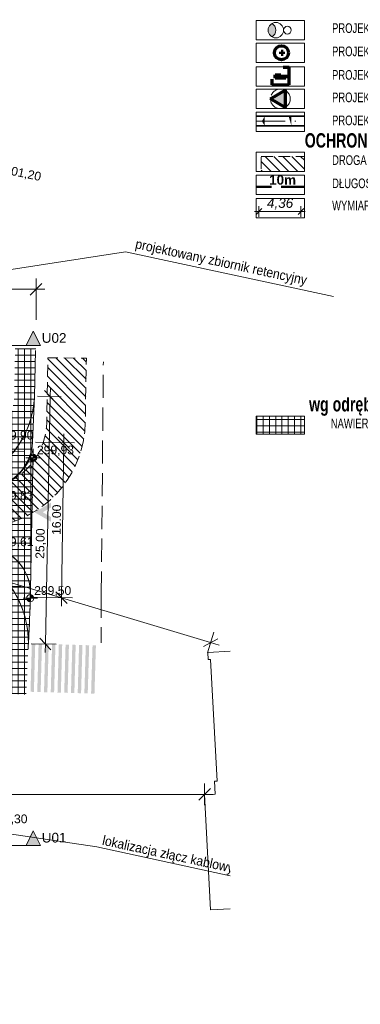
# Model space of a CAD drawing. Extents: x 3 to 280, y 3 to 294.
# Tile 10 of 15: x 132 to 167, y 120 to 222. Entities that reach past the tile are written whole.
import ezdxf
from ezdxf.xclip import XClip

# ---------------------------------------------------------------- set-up
doc = ezdxf.new("R2010")
doc.units = 0
doc.header["$MEASUREMENT"] = 0
doc.header["$XCLIPFRAME"] = 0
for name, pattern in [('Krawędzie ukryte', [1.7, 1.2, -0.5]), ('Kropki i Kreski', [3.6, 1.8, -0.9, 0, -0.9]), ('Kropki i Kreski 2', [2.5, 1.5, -0.5, 0, -0.5]), ('Przerywana', [2.4, 1.2, -1.2]), ('Przerywana gęsta', [0.9, 0.6, -0.3])]:
    doc.linetypes.add(name, pattern=pattern)
for name, color, linetype in [('FORMA - Arch 01 - 820-G Rysunki Obrazki', 7, 'Continuous'), ('FORMA - Arch 01 - PZT-3 Ukształtowanie terenu', 7, 'Continuous'), ('FORMA - Arch 01 - PZT-3 Zagospodarowanie', 7, 'Continuous'), ('FORMA - Arch 01 - PZT-4 Zieleń', 7, 'Continuous'), ('FORMA - Arch 01 - PZT-5 Ochrona PPOŻ', 7, 'Continuous'), ('FORMA - Arch 01 - PZT-5 Opisy ogólne', 7, 'Continuous'), ('FORMA - Arch 01 - PZT-6 Uzbrojenie - Oświeltlenia', 7, 'Continuous')]:
    doc.layers.add(name, color=color, linetype=linetype)
doc.styles.add('STYL_AUTOMATYCZNY_12', font='arial.ttf')
doc.styles.add('STYL_AUTOMATYCZNY_15', font='arial.ttf', dxfattribs={"width": 0.9})
doc.styles.add('STYL_AUTOMATYCZNY_2', font='arial.ttf')
doc.styles.add('STYL_AUTOMATYCZNY_4', font='arial.ttf', dxfattribs={"width": 0.7})
doc.styles.add('STYL_AUTOMATYCZNY_6', font='arial.ttf')
doc.styles.add('STYL_AUTOMATYCZNY_7', font='arial.ttf', dxfattribs={"width": 0.7})
doc.styles.add('STYL_AUTOMATYCZNY_8', font='arial.ttf')
picture_1 = doc.add_image_def('image1.tif', size_in_pixel=(6031, 4529))
pattern_1 = [(0, (290898.1134, 247147.3114), (0, 0.6499999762), []), (90, (290898.1134, 247147.3114), (-0.6499999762, 0), [])]

# ---------------------------------------------------------------- blocks, each defined once
blk = doc.blocks.new('Rysunek_1_4', base_point=(290898.11, 247147.31))
at = {"color": 7, "lineweight": 13}
image = blk.add_image(picture_1, insert=(10.71, 323.42), size_in_units=(255.31, 191.72), rotation=-102.1296, dxfattribs=at)
image.set_boundary_path([(-0.5, -0.5), (6030.5, 4528.5)])
blk = doc.blocks.new('Rysunek_2_2', base_point=(291192, 247298.7))
at = {"linetype": 'Continuous', "lineweight": 0, "true_color": 0x000000}
blk.add_hatch(color=18, dxfattribs=at).paths.add_polyline_path([(157.87, 214.21), (159.4, 213.34), (159.39, 215.11)])
at = {"layer": 'FORMA - Arch 01 - 820-G Rysunki Obrazki', "linetype": 'Continuous', "lineweight": 0, "true_color": 0x000000}
blk.add_hatch(color=18, dxfattribs=at).paths.add_polyline_path([(159.47, 216.73), (158.36, 216.73), (158.36, 216.37), (159.47, 216.37)])
at = {"layer": 'FORMA - Arch 01 - PZT-3 Zagospodarowanie', "linetype": 'Continuous', "lineweight": 0, "true_color": 0x000000}
for points in [[(156.97, 211.91), (157.26, 211.91), (157.26, 212.41)], [(156.97, 211.91), (157.26, 211.41), (157.26, 211.91)], [(159.75, 212.41), (160.04, 211.41), (160.04, 212.41)]]:
    blk.add_hatch(color=18, dxfattribs=at).paths.add_polyline_path(points)
at = {"layer": 'FORMA - Arch 01 - PZT-5 Ochrona PPOŻ', "linetype": 'Continuous', "lineweight": 13}
h = blk.add_hatch(dxfattribs=at)
h.set_pattern_fill('Cegła_zwykła_0002', color=1, style=0, pattern_type=2)
h.set_pattern_definition([(135, (291191.9967, 247298.698), (0.4596193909, 0.4596193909), [])])
h.paths.add_polyline_path([(156.9, 208.25), (156.9, 206.69), (161.38, 206.69), (161.38, 208.25)])
at = {"layer": 'FORMA - Arch 01 - PZT-6 Uzbrojenie - Oświeltlenia', "linetype": 'Continuous', "lineweight": 0, "true_color": 0x000000}
blk.add_hatch(color=18, dxfattribs=at).paths.add_polyline_path([(158.02, 222.04, 0.57735), (158.02, 220.66, 0.57735)])
at = {"color": 7, "linetype": 'Continuous', "lineweight": 13, "ltscale": 2}
for p, q in [((161.38, 222.35), (156.38, 222.35)), ((156.38, 222.35), (156.38, 220.35)), ((161.38, 220.35), (161.38, 222.35)), ((156.38, 220.35), (161.38, 220.35)), ((161.38, 219.99), (156.38, 219.99)), ((156.38, 219.99), (156.38, 217.99)), ((161.38, 217.99), (161.38, 219.99)), ((156.38, 217.99), (161.38, 217.99)), ((161.38, 217.55), (156.38, 217.55)), ((156.38, 217.55), (156.38, 215.55)), ((161.38, 215.55), (161.38, 217.55)), ((156.38, 215.55), (161.38, 215.55)), ((161.38, 215.22), (156.38, 215.22)), ((156.38, 215.22), (156.38, 213.22)), ((161.38, 213.22), (161.38, 215.22)), ((156.38, 213.22), (161.38, 213.22)), ((161.38, 212.85), (156.38, 212.85)), ((156.38, 212.85), (156.38, 210.85)), ((161.38, 210.85), (161.38, 212.85)), ((156.38, 210.85), (161.38, 210.85)), ((161.38, 208.69), (156.38, 208.69)), ((156.38, 208.69), (156.38, 206.69)), ((161.38, 206.69), (161.38, 208.69)), ((156.38, 206.69), (161.38, 206.69)), ((161.38, 206.29), (156.38, 206.29)), ((156.38, 206.29), (156.38, 204.29)), ((161.38, 204.29), (161.38, 206.29)), ((156.38, 204.29), (161.38, 204.29)), ((161.38, 203.89), (156.38, 203.89)), ((156.38, 203.89), (156.38, 201.89)), ((161.38, 201.89), (161.38, 203.89)), ((156.38, 201.89), (161.38, 201.89))]:
    blk.add_line(p, q, dxfattribs=at)
at = {"color": 96, "linetype": 'Continuous', "lineweight": 70, "ltscale": 2, "true_color": 0x007700, "flags": 128}
blk.add_lwpolyline([(157.87, 214.21), (159.39, 215.11), (159.4, 213.34)], close=True, dxfattribs=at)
at = {"color": 114, "linetype": 'Przerywana gęsta', "lineweight": 13, "ltscale": 2, "true_color": 0x00a854}
blk.add_circle((158.89, 214.22), 1.02, dxfattribs=at)
at = {"layer": 'FORMA - Arch 01 - 820-G Rysunki Obrazki', "color": 96, "linetype": 'Przerywana', "lineweight": 70, "ltscale": 2, "true_color": 0x007700, "flags": 128}
for points in [[(159.81, 215.68), (159.81, 217.46), (157.99, 217.46), (157.99, 215.68)], [(159.47, 216.73), (159.47, 216.37), (158.36, 216.37), (158.36, 216.73)]]:
    blk.add_lwpolyline(points, close=True, dxfattribs=at)
at = {"layer": 'FORMA - Arch 01 - PZT-3 Zagospodarowanie', "color": 7, "linetype": 'Continuous', "lineweight": 35, "ltscale": 2}
for p, q in [((156.38, 212.41), (161.38, 212.41)), ((156.38, 211.41), (161.38, 211.41))]:
    blk.add_line(p, q, dxfattribs=at)
at = {"layer": 'FORMA - Arch 01 - PZT-3 Zagospodarowanie', "color": 7, "linetype": 'Kropki i Kreski 2', "lineweight": 18, "ltscale": 2}
blk.add_line((156.38, 211.91), (161.38, 211.91), dxfattribs=at)
at = {"layer": 'FORMA - Arch 01 - PZT-4 Zieleń', "color": 7, "linetype": 'Continuous', "lineweight": 50, "ltscale": 2}
for p, q in [((158.75, 219), (159.36, 219)), ((159.06, 218.7), (159.06, 219.31))]:
    blk.add_line(p, q, dxfattribs=at)
at = {"layer": 'FORMA - Arch 01 - PZT-4 Zieleń', "color": 7, "linetype": 'Continuous', "lineweight": 70, "ltscale": 2}
blk.add_circle((159, 219), 0.733, dxfattribs=at)
at = {"layer": 'FORMA - Arch 01 - PZT-5 Ochrona PPOŻ', "color": 1, "linetype": 'Krawędzie ukryte', "lineweight": 50, "ltscale": 2}
blk.add_line((161.38, 205.09), (156.44, 205.09), dxfattribs=at)
at = {"layer": 'FORMA - Arch 01 - PZT-5 Ochrona PPOŻ', "color": 1, "linetype": 'Continuous', "lineweight": 13, "ltscale": 2}
for p, q in [((156.21, 202.53), (156.66, 202.53)), ((156.96, 202.83), (156.36, 202.23)), ((156.66, 201.97), (156.66, 203.09)), ((156.66, 202.53), (161.02, 202.53)), ((160.72, 202.23), (161.32, 202.83)), ((161.02, 201.97), (161.02, 203.09)), ((161.02, 202.53), (161.47, 202.53))]:
    blk.add_line(p, q, dxfattribs=at)
at = {"layer": 'FORMA - Arch 01 - PZT-5 Ochrona PPOŻ', "color": 1, "linetype": 'Przerywana gęsta', "lineweight": 13, "ltscale": 2, "flags": 128}
blk.add_lwpolyline([(156.9, 208.25), (161.38, 208.25), (161.38, 206.69), (156.9, 206.69)], close=True, dxfattribs=at)
at = {"layer": 'FORMA - Arch 01 - PZT-6 Uzbrojenie - Oświeltlenia', "color": 7, "linetype": 'Continuous', "lineweight": 13, "ltscale": 2}
for centre, radius in [((158.42, 221.35), 0.8), ((159.62, 221.35), 0.4)]:
    blk.add_circle(centre, radius, dxfattribs=at)
blk.add_arc((157.62, 221.35), 0.8, 300, 60, dxfattribs=at)
at = {"color": 7, "linetype": 'Continuous', "lineweight": 25, "attachment_point": 4}
for s, insert, char_height, style in [('\\A1;{\\pql;\\fArial|b0|i0|c238|p0;\\W0.700000;PROJEKTOWANE OŚWIETLENIE ZEWNĘTRZNE}', (164.26, 221.41), 1, 'STYL_AUTOMATYCZNY_7'), ('\\A1;{\\pql;\\fArial|b0|i0|c238|p0;\\W0.700000;PROJEKTOWANE NASADZENIA  (ZIELEŃ \\fArial|b0|i0|c238|p0;\\W0.700000;OZDOBNA\\fArial|b0|i0|c238|p0;\\W0.700000;)}', (164.26, 219), 1, 'STYL_AUTOMATYCZNY_7'), ('\\A1;{\\pql;\\fArial|b0|i0|c238|p0;\\W0.700000;PROJEKTOWANY PYLON REKLAMOWY\\fArial|b0|i0|c238|p0;\\W0.700000; 1}', (164.26, 216.7), 1, 'STYL_AUTOMATYCZNY_7'), ('\\A1;{\\pql;\\fArial|b0|i0|c238|p0;\\W0.700000;PROJEKTOWANY PYLON REKLAMOWY\\fArial|b0|i0|c238|p0;\\W0.700000; 2}', (164.26, 214.37), 1, 'STYL_AUTOMATYCZNY_7'), ('\\A1;{\\pql;\\fArial|b0|i0|c238|p0;\\W0.700000;PROJEKTOWANE NACHYLENIE POPRZECZNE DROGI}', (164.26, 211.98), 1, 'STYL_AUTOMATYCZNY_7'), ('\\A1;{\\pql;\\fArial|b1|i0|c238|p0;\\W0.700000;OCHRONA PRZECIWPOŻAROWA}', (161.42, 209.9), 1.5, 'STYL_AUTOMATYCZNY_4'), ('\\A1;{\\pql;\\fArial|b0|i0|c238|p0;\\W0.700000;DROGA POŻAROWA}', (164.26, 207.86), 1, 'STYL_AUTOMATYCZNY_7'), ('\\A1;{\\pql;\\fArial|b0|i0|c238|p0;\\W0.700000;DŁUGOŚĆ DOJŚCIA Z DROGI POŻAROWEJ DO BUDYNKU}', (164.26, 205.45), 1, 'STYL_AUTOMATYCZNY_7'), ('\\A1;{\\pql;\\fArial|b0|i0|c238|p0;\\W0.700000;WYMIARY DO ELEMENTÓW OCHRONY POŻAROWEJ}', (164.26, 203.15), 1, 'STYL_AUTOMATYCZNY_7')]:
    blk.add_mtext(s, dxfattribs=dict(at, insert=insert, char_height=char_height, style=style))
at = {"layer": 'FORMA - Arch 01 - PZT-5 Ochrona PPOŻ', "color": 1, "linetype": 'Continuous', "lineweight": 13, "insert": (157.72, 205.3), "char_height": 1, "attachment_point": 7, "style": 'STYL_AUTOMATYCZNY_8'}
blk.add_mtext('\\A1;{\\pql;\\fArial|b1|i0|c238|p0;\\W1.000000;10m}', dxfattribs=at)
at = {"layer": 'FORMA - Arch 01 - PZT-5 Ochrona PPOŻ', "color": 1, "linetype": 'Continuous', "lineweight": 13, "insert": (157.5, 202.73), "char_height": 1, "width": 2.6692, "attachment_point": 7, "style": 'STYL_AUTOMATYCZNY_6'}
blk.add_mtext('\\A1;{\\pql;\\fArial|b0|i1|c238|p0;\\W1.000000;4,36}', dxfattribs=at)
blk = doc.blocks.new('Rysunek_3_1', base_point=(290898.11, 247147.31))
at = {"linetype": 'Continuous', "lineweight": 18}
h = blk.add_hatch(dxfattribs=at)
h.set_pattern_fill('Cegła_zwykła_0001', color=20, style=0, pattern_type=2)
h.set_pattern_definition([(135, (290898.1134, 247147.3114), (0.4596193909, 0.4596193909), [])])
h.paths.add_polyline_path([(80.3, 163.11, 0.007676), (80.3, 162.78), (80.3, 103.23, 0.414214), (91.3, 92.23), (91.8, 92.23, 0.414214), (102.8, 103.23), (102.79, 144.78, 0.41892), (91.62, 155.78), (91.03, 155.78, -0.45635), (84.37, 163.46, -0.384201), (91.3, 169.78), (127.63, 169.78, 0.060142), (130.25, 170.09, 0.340537), (138.63, 180.62), (138.75, 187.31), (134.75, 187.36), (134.63, 180.69, -0.318913), (129.82, 174.13, -0.079741), (127.63, 173.78), (91.3, 173.78, 0.405249)])
h.paths.add_polyline_path([(84.3, 145.45), (84.3, 154.29, 0.176691), (91.42, 151.77), (91.67, 151.78, -0.419542), (98.79, 144.78), (98.8, 103.23, -0.414214), (91.8, 96.23), (91.3, 96.23, -0.414214), (84.3, 103.23), (84.3, 115.34)], flags=0)
at = {"layer": 'FORMA - Arch 01 - PZT-3 Ukształtowanie terenu', "linetype": 'Continuous', "lineweight": 18}
for points in [[(133.21, 176.99), (132.83, 176.99), (132.86, 176.85), (132.94, 176.73), (133.06, 176.64), (133.21, 176.62)], [(133.21, 176.99), (133.58, 176.99), (133.55, 177.13), (133.47, 177.26), (133.35, 177.34), (133.21, 177.37)], [(132.92, 162.41), (133.29, 162.41), (133.27, 162.55), (133.18, 162.67), (133.06, 162.75), (132.92, 162.78)], [(132.92, 162.41), (132.54, 162.41), (132.57, 162.26), (132.65, 162.14), (132.78, 162.06), (132.92, 162.03)]]:
    blk.add_hatch(color=226, dxfattribs=at).paths.add_polyline_path(points)
at = {"layer": 'FORMA - Arch 01 - PZT-3 Zagospodarowanie', "linetype": 'Continuous', "lineweight": 18}
h = blk.add_hatch(dxfattribs=at)
h.set_pattern_fill('Izolacja_twarda_0001', color=6, style=0, pattern_type=2)
h.set_pattern_definition(pattern_1)
h.paths.add_polyline_path([(129.35, 175.8, 0.231255), (133.38, 183.62), (133.49, 188.29), (131.36, 188.33), (131.27, 183.47, -0.164569), (129.41, 178.71)])
h = blk.add_hatch(dxfattribs=at)
h.set_pattern_fill('Izolacja_twarda_0001', color=207, style=0, pattern_type=2)
h.set_pattern_definition(pattern_1)
h.paths.add_polyline_path([(129.32, 173.96, 0.334199), (133.15, 178.6), (133.37, 183.37, -0.225158), (129.35, 175.8)])
h = blk.add_hatch(dxfattribs=at)
h.set_pattern_fill('Izolacja_twarda_0001', color=209, style=0, pattern_type=2)
h.set_pattern_definition(pattern_1)
h.paths.add_polyline_path([(129.32, 173.96), (129.21, 167.67, -0.314753), (132.94, 163.32), (133.23, 177.91, -0.280186)])
at = {"layer": 'FORMA - Arch 01 - PZT-3 Zagospodarowanie', "linetype": 'Continuous', "lineweight": 0, "true_color": 0x000000}
blk.add_hatch(color=18, dxfattribs=at).paths.add_polyline_path([(133.36, 171.33), (135.09, 170.33), (135.09, 170.83), (134.22, 171.33), (135.09, 171.83), (135.09, 172.33)])
at = {"layer": 'FORMA - Arch 01 - PZT-3 Zagospodarowanie', "linetype": 'Continuous', "lineweight": 18}
h = blk.add_hatch(dxfattribs=at)
h.set_pattern_fill('Izolacja_twarda_0001', color=207, style=0, pattern_type=2)
h.set_pattern_definition(pattern_1)
h.paths.add_polyline_path([(129.21, 167.67), (129.17, 165.47, -0.22448), (132.73, 157.7), (132.96, 162.6, 0.354776)])
h = blk.add_hatch(dxfattribs=at)
h.set_pattern_fill('Izolacja_twarda_0001', color=6, style=0, pattern_type=2)
h.set_pattern_definition(pattern_1)
h.paths.add_polyline_path([(129.12, 162.3, -0.16543), (130.52, 157.47), (130.48, 152.51), (132.49, 152.41), (132.71, 157.15, 0.238456), (129.17, 165.47)])
at = {"layer": 'FORMA - Arch 01 - PZT-5 Opisy ogólne', "linetype": 'Continuous', "lineweight": 0, "true_color": 0x000000}
for points in [[(133.99, 188.62), (133.24, 190.12), (132.49, 188.62)], [(133.99, 136.76), (133.24, 138.26), (132.49, 136.76)]]:
    blk.add_hatch(color=18, dxfattribs=at).paths.add_polyline_path(points)
at = {"layer": 'FORMA - Arch 01 - PZT-6 Uzbrojenie - Oświeltlenia', "linetype": 'Continuous', "lineweight": 18}
for points in [[(133.3, 152.69), (133.44, 157.69), (133.09, 157.7), (132.95, 152.7)], [(134, 152.67), (134.14, 157.67), (133.79, 157.68), (133.65, 152.68)], [(134.7, 152.65), (134.84, 157.65), (134.49, 157.66), (134.35, 152.66)], [(135.4, 152.63), (135.54, 157.63), (135.19, 157.64), (135.05, 152.64)], [(136.1, 152.61), (136.24, 157.61), (135.89, 157.62), (135.75, 152.62)], [(136.8, 152.59), (136.94, 157.59), (136.59, 157.6), (136.45, 152.6)], [(137.5, 152.57), (137.64, 157.57), (137.29, 157.58), (137.15, 152.58)], [(138.2, 152.55), (138.34, 157.55), (137.99, 157.56), (137.85, 152.56)], [(138.89, 152.53), (139.04, 157.53), (138.69, 157.54), (138.54, 152.54)], [(139.59, 152.51), (139.74, 157.51), (139.39, 157.52), (139.24, 152.52)]]:
    blk.add_hatch(color=222, dxfattribs=at).paths.add_polyline_path(points)
at = {"color": 85, "linetype": 'Continuous', "lineweight": 18, "ltscale": 2}
for p, q in [((133.53, 191.29), (133.53, 195.58)), ((121.87, 194.46), (133.53, 194.46)), ((133.53, 194.46), (134.43, 194.46)), ((134.99, 183.34), (135.01, 184.24)), ((151.65, 157.81), (67.88, 182.89)), ((136.12, 183.32), (133.67, 183.37)), ((134.49, 157.66), (134.99, 183.34)), ((136.41, 178.55), (136.42, 179.45)), ((137.53, 178.54), (133.45, 178.6)), ((136.18, 162.48), (136.41, 178.55)), ((132.33, 177.61), (130.08, 177.67)), ((131.97, 163.61), (129.72, 163.67)), ((137.3, 162.46), (133.25, 162.52)), ((136.17, 161.58), (136.18, 162.48)), ((151.98, 158.88), (151.33, 156.73)), ((135.61, 157.64), (133.03, 157.69)), ((134.47, 156.76), (134.49, 157.66)), ((152.52, 157.55), (151.65, 157.81)), ((151.02, 140.94), (151.02, 143.19)), ((74.3, 142.06), (151.02, 142.06)), ((151.02, 142.06), (151.92, 142.06))]:
    blk.add_line(p, q, dxfattribs=at)
at = {"color": 45, "linetype": 'Continuous', "lineweight": 18, "ltscale": 2}
for p, q in [((132.93, 193.86), (134.13, 195.06)), ((135.58, 182.73), (134.41, 183.95)), ((137, 177.94), (135.82, 179.16)), ((135.59, 163.08), (136.77, 161.87)), ((133.9, 158.27), (135.07, 157.05)), ((150.91, 157.4), (152.4, 158.21)), ((150.42, 141.46), (151.62, 142.66))]:
    blk.add_line(p, q, dxfattribs=at)
at = {"color": 20, "linetype": 'Przerywana gęsta', "lineweight": 18, "ltscale": 2, "flags": 128}
blk.add_lwpolyline([(80.3, 163.11, 0.007676), (80.3, 162.78), (80.3, 103.23, 0.414214), (91.3, 92.23), (91.8, 92.23, 0.414214), (102.8, 103.23), (102.79, 144.78, 0.41892), (91.62, 155.78), (91.03, 155.78, -0.45635), (84.37, 163.46, -0.384201), (91.3, 169.78), (127.63, 169.78, 0.060142), (130.25, 170.09, 0.340537), (138.63, 180.62), (138.75, 187.31), (134.75, 187.36), (134.63, 180.69, -0.318913), (129.82, 174.13, -0.079741), (127.63, 173.78), (91.3, 173.78, 0.405249)], format="xyb", close=True, dxfattribs=at)
at = {"layer": 'FORMA - Arch 01 - 820-G Rysunki Obrazki', "color": 7, "linetype": 'Continuous', "lineweight": 18, "ltscale": 2}
for p, q in [((118.56, 194.61), (142.8, 198.35)), ((142.8, 198.35), (164.42, 193.71)), ((126.13, 138.64), (139.82, 136.6)), ((139.82, 136.6), (153.69, 133.61))]:
    blk.add_line(p, q, dxfattribs=at)
at = {"layer": 'FORMA - Arch 01 - 820-G Rysunki Obrazki', "color": 244, "linetype": 'Continuous', "lineweight": 18, "ltscale": 2, "flags": 128}
blk.add_lwpolyline([(153.69, 156.91), (151.35, 156.79), (151.39, 156.04), (151.64, 156.05), (152.33, 143.43), (152.04, 143.42), (152.11, 142.09), (151.02, 142.03), (151.64, 130.09), (153.69, 130.19)], dxfattribs=at)
at = {"layer": 'FORMA - Arch 01 - PZT-3 Ukształtowanie terenu', "color": 226, "linetype": 'Continuous', "lineweight": 18, "ltscale": 2}
for p, q in [((132.46, 176.99), (133.96, 176.99)), ((133.21, 176.24), (133.21, 177.74)), ((132.92, 161.66), (132.92, 163.16)), ((132.17, 162.41), (133.67, 162.41))]:
    blk.add_line(p, q, dxfattribs=at)
for centre in [(133.21, 176.99), (132.92, 162.41)]:
    blk.add_circle(centre, 0.375, dxfattribs=at)
at = {"layer": 'FORMA - Arch 01 - PZT-3 Zagospodarowanie', "color": 246, "linetype": 'Continuous', "lineweight": 18, "ltscale": 2}
for p, q in [((133.37, 183.37), (133.48, 188.12)), ((132.71, 157.15), (132.72, 157.37))]:
    blk.add_line(p, q, dxfattribs=at)
at = {"layer": 'FORMA - Arch 01 - PZT-3 Zagospodarowanie', "color": 246, "linetype": 'Krawędzie ukryte', "lineweight": 18, "ltscale": 2}
for p, q in [((140.3, 162.79), (140.51, 186.95)), ((133.15, 178.6), (133.37, 183.37)), ((132.72, 157.37), (132.96, 162.6)), ((140.3, 162.79), (140.3, 157.77))]:
    blk.add_line(p, q, dxfattribs=at)
at = {"layer": 'FORMA - Arch 01 - PZT-3 Zagospodarowanie', "color": 243, "linetype": 'Continuous', "lineweight": 18, "ltscale": 2, "flags": 128}
for points in [[(129.32, 173.96), (129.35, 175.8, 0.225158), (133.37, 183.37), (133.15, 178.6, -0.334199)], [(129.32, 173.96, 0.280186), (133.23, 177.91), (132.94, 163.32, 0.314753), (129.21, 167.67)], [(129.21, 167.67), (129.17, 165.47, -0.22448), (132.73, 157.7), (132.96, 162.6, 0.354776)]]:
    blk.add_lwpolyline(points, format="xyb", close=True, dxfattribs=at)
at = {"layer": 'FORMA - Arch 01 - PZT-3 Zagospodarowanie', "color": 246, "linetype": 'Continuous', "lineweight": 18, "ltscale": 2}
for centre, start, end in [((123.38, 183.83), 270, 357.3888), ((122.73, 157.83), 357.3888, 90)]:
    blk.add_arc(centre, 10, start, end, dxfattribs=at)
at = {"layer": 'FORMA - Arch 01 - PZT-3 Zagospodarowanie', "color": 246, "linetype": 'Krawędzie ukryte', "lineweight": 18, "ltscale": 2}
for centre, start, end in [((128.16, 178.83), 270, 357.3888), ((127.96, 162.83), 357.3888, 90)]:
    blk.add_arc(centre, 5, start, end, dxfattribs=at)
at = {"layer": 'FORMA - Arch 01 - PZT-5 Opisy ogólne', "color": 246, "linetype": 'Kropki i Kreski', "lineweight": 18, "ltscale": 2}
for p, q in [((27.63, 188.62), (132.49, 188.62)), ((27.63, 136.76), (132.49, 136.76))]:
    blk.add_line(p, q, dxfattribs=at)
at = {"layer": 'FORMA - Arch 01 - PZT-5 Opisy ogólne', "color": 242, "linetype": 'Continuous', "lineweight": 18, "ltscale": 2, "flags": 128}
for points in [[(133.99, 188.62), (132.49, 188.62), (133.24, 190.12)], [(133.99, 136.76), (132.49, 136.76), (133.24, 138.26)]]:
    blk.add_lwpolyline(points, close=True, dxfattribs=at)
at = {"color": 6, "linetype": 'Continuous', "lineweight": 18, "char_height": 0.9, "width": 3.0887, "attachment_point": 7, "style": 'STYL_AUTOMATYCZNY_12'}
for s, insert, rotation in [('\\A1;{\\pql;\\fArial|b0|i0|c238|p0;\\W1.000000;16.00}', (136.09, 168.97), 89.1869), ('\\A1;{\\pql;\\fArial|b0|i0|c238|p0;\\W1.000000;25,00}', (134.53, 166.49), 88.8664)]:
    blk.add_mtext(s, dxfattribs=dict(at, insert=insert, rotation=rotation))
at = {"layer": 'FORMA - Arch 01 - 820-G Rysunki Obrazki', "color": 7, "linetype": 'Continuous', "lineweight": 18, "char_height": 1, "attachment_point": 7, "rotation": 347.8704, "style": 'STYL_AUTOMATYCZNY_15'}
for s, insert in [('\\A1;{\\pql;\\fArial|b0|i0|c238|p0;\\W0.900000;projektowany zbiornik retencyjny}', (143.7, 198.43)), ('\\A1;{\\pql;\\fArial|b0|i0|c238|p0;\\W0.900000;lokalizacja złącz kablowych}', (140.27, 136.54))]:
    blk.add_mtext(s, dxfattribs=dict(at, insert=insert))
at = {"layer": 'FORMA - Arch 01 - PZT-3 Ukształtowanie terenu', "color": 226, "linetype": 'Continuous', "lineweight": 18, "insert": (130.15, 206.31), "char_height": 0.9, "width": 3.7752, "attachment_point": 7, "rotation": 348.3593, "style": 'STYL_AUTOMATYCZNY_2'}
blk.add_mtext('\\A1;{\\pql;\\fArial|b0|i0|c238|p0;\\W1.000000;301,20}', dxfattribs=at)
at = {"layer": 'FORMA - Arch 01 - PZT-3 Ukształtowanie terenu', "color": 226, "linetype": 'Continuous', "lineweight": 18, "char_height": 0.9, "width": 3.7752, "attachment_point": 7, "style": 'STYL_AUTOMATYCZNY_2'}
for s, insert in [('\\A1;{\\pql;\\fArial|b0|i0|c238|p0;\\W1.000000;299,90}', (129.41, 178.71)), ('\\A1;{\\pql;\\fArial|b0|i0|c238|p0;\\W1.000000;299,93}', (133.62, 177.17)), ('\\A1;{\\pql;\\fArial|b0|i0|c238|p0;\\W1.000000;299,83}', (129.41, 172.46)), ('\\A1;{\\pql;\\fArial|b0|i0|c238|p0;\\W1.000000;299,61}', (129.41, 167.65)), ('\\A1;{\\pql;\\fArial|b0|i0|c238|p0;\\W1.000000;299,50}', (133.33, 162.59)), ('\\A1;{\\pql;\\fArial|b0|i0|c238|p0;\\W1.000000;299,30}', (128.79, 138.9))]:
    blk.add_mtext(s, dxfattribs=dict(at, insert=insert))
at = {"layer": 'FORMA - Arch 01 - PZT-5 Opisy ogólne', "color": 242, "linetype": 'Continuous', "lineweight": 18, "char_height": 1, "attachment_point": 7, "style": 'STYL_AUTOMATYCZNY_2'}
for s, insert in [('\\A1;{\\pql;\\pt0;\\fArial|b0|i0|c238|p0;\\W1.000000;U02}', (134.12, 188.9)), ('\\A1;{\\pql;\\pt0;\\fArial|b0|i0|c238|p0;\\W1.000000;U01}', (134.12, 137.05))]:
    blk.add_mtext(s, dxfattribs=dict(at, insert=insert))
blk = doc.blocks.new('Rysunek_8_8', base_point=(291192, 247281.68))
at = {"layer": 'FORMA - Arch 01 - PZT-3 Zagospodarowanie', "linetype": 'Continuous', "lineweight": 13, "true_color": 0xff5353}
h = blk.add_hatch(dxfattribs=at)
h.set_pattern_fill('Izolacja_twarda_0008', color=13, style=0, pattern_type=2)
h.set_pattern_definition([(0, (291191.9967, 247281.67626), (0, 0.6499999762), []), (90, (291191.9967, 247281.67626), (-0.6499999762, 0), [])])
h.paths.add_polyline_path([(156.38, 179.43), (161.38, 179.43), (161.38, 181.3), (156.38, 181.3)])
at = {"layer": 'FORMA - Arch 01 - PZT-3 Zagospodarowanie', "color": 7, "linetype": 'Continuous', "lineweight": 13, "ltscale": 2, "flags": 128}
blk.add_lwpolyline([(156.38, 179.43), (156.38, 181.3), (161.38, 181.3), (161.38, 179.43)], close=True, dxfattribs=at)
at = {"color": 7, "linetype": 'Continuous', "lineweight": 25, "attachment_point": 4}
for s, insert, char_height, style in [('\\A1;{\\pql;\\fArial|b1|i0|c238|p0;\\W0.700000;wg odrębnego opracowania i postępowania}', (161.87, 182.31), 1.5, 'STYL_AUTOMATYCZNY_4'), ('\\A1;{\\pql;\\fArial|b0|i0|c238|p0;\\W0.700000;NAWIERZCHNIA ZJAZDÓW - KOSTKA BETONOWA}', (164.12, 180.54), 1, 'STYL_AUTOMATYCZNY_7')]:
    blk.add_mtext(s, dxfattribs=dict(at, insert=insert, char_height=char_height, style=style))

msp = doc.modelspace()

# ---------------------------------------------------------------- block references
at = {"layer": 'FORMA - Arch 01 - 820-G Rysunki Obrazki', "color": 7, "linetype": 'Continuous', "lineweight": 13, "ltscale": 2}
ref = msp.add_blockref('Rysunek_3_1', (290898.11, 247147.31), dxfattribs=at)
XClip(ref).set_block_clipping_path([(4.4591791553, 68.5330435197), (162.0596561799, 68.5330435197), (162.0596561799, 120.7458031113), (153.687856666, 120.7458031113), (153.687856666, 183.7219650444), (180.3777773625, 183.7219650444), (180.3777773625, 202.8526600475), (151.3113840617, 202.8526600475), (151.3113840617, 294.9982312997), (4.4591791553, 294.9982312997)])
ref = msp.add_blockref('Rysunek_1_4', (290898.11, 247147.31), dxfattribs=at)
XClip(ref).set_block_clipping_path([(4.1650380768, 63.6887850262), (77.4469620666, 63.6887850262), (77.4469620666, 75.4853690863), (153.687856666, 75.4853690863), (153.687856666, 184.247843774), (184.9384334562, 184.247843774), (184.9384334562, 199.5085007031), (152.4292346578, 199.5085007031), (152.4292346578, 292.9633933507), (4.1650380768, 292.9633933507)])
ref = msp.add_blockref('Rysunek_2_2', (291192, 247298.7), dxfattribs=at)
XClip(ref).set_block_clipping_path([(152.4292346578, 201.2870824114), (209.6403433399, 293.7185371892)])
ref = msp.add_blockref('Rysunek_8_8', (291192, 247281.68), dxfattribs=at)
XClip(ref).set_block_clipping_path([(152.4292346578, 179.3459111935), (210.734062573, 183.2558580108)])

doc.saveas('drawing.dxf')
